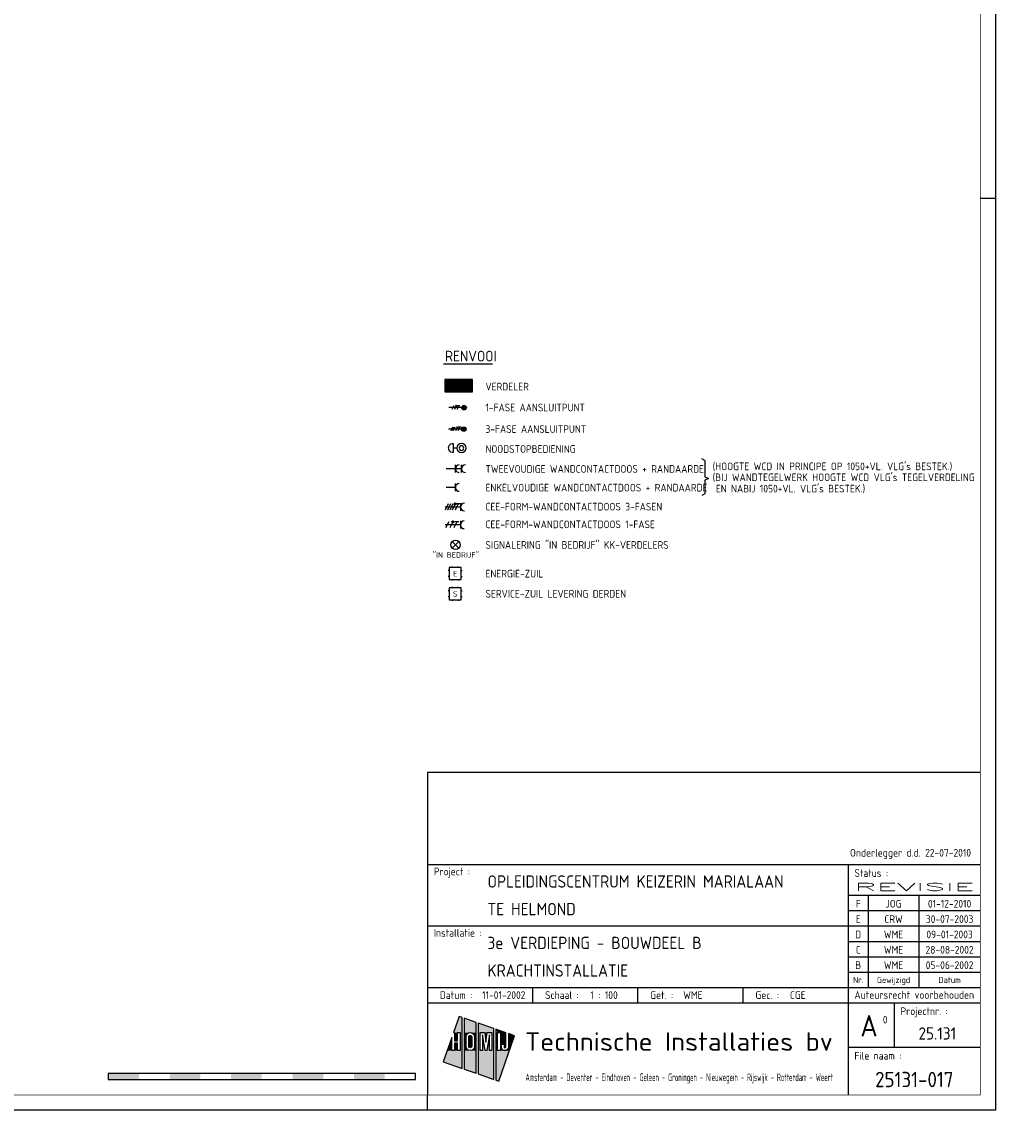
# Model space of a CAD drawing. Header units: millimetres. Extents: x 94282 to 246038, y 190 to 84290.
# Tile 13 of 18: x 213746 to 246038, y 190 to 35640. Entities that reach past the tile are written whole.
import ezdxf
from ezdxf.enums import TextEntityAlignment as Align

# ---------------------------------------------------------------- set-up
doc = ezdxf.new("R2010")
doc.units = ezdxf.units.MM
doc.header["$LTSCALE"] = 100
doc.layers.get('0').update_dxf_attribs({"linetype": 'CONTINUOUS'})
for name, color, linetype in [('EB6331--_ATTRIB', 2, 'CONTINUOUS'), ('EB6721--_ATTRIB', 2, 'CONTINUOUS'), ('EL61303-_WANDGOOT', 3, 'CONTINUOUS'), ('EL62203-_KRACHT-WCD230', 3, 'CONTINUOUS'), ('EL62204-_KRACHT-ASP230', 3, 'CONTINUOUS'), ('EL62205-_KRACHT-KAST', 3, 'CONTINUOUS'), ('EL62208-_KRACHT-WCD400', 3, 'CONTINUOUS'), ('EL62209-_KRACHT-ASP400', 3, 'CONTINUOUS'), ('EL63103-_LICHT-WCD230V', 3, 'CONTINUOUS'), ('EL6331--_BELET230V', 3, 'CONTINUOUS'), ('EL6441--_DATACOM', 3, 'CONTINUOUS'), ('EL6721--_GEB-BEH-AUTO', 3, 'CONTINUOUS'), ('LIJN025', 10, 'CONTINUOUS'), ('LIJN050', 90, 'CONTINUOUS'), ('SCHAALBALK', 10, 'CONTINUOUS'), ('TEKST18', 210, 'CONTINUOUS'), ('TEKST25', 10, 'CONTINUOUS'), ('TEKST35', 50, 'CONTINUOUS'), ('TEKST50', 90, 'CONTINUOUS'), ('TEKST70', 130, 'CONTINUOUS')]:
    doc.layers.add(name, color=color, linetype=linetype)
doc.styles.add('1_8', font='ISO', dxfattribs={"height": 1.8})
doc.styles.add('3_5', font='iso', dxfattribs={"height": 3.5})
doc.styles.add('HELV', font='ISO.SHX')
doc.styles.add('ISO', font='ISO.SHX')
doc.styles.add('MAATVOERING', font='iso.shx')
doc.styles.add('ROMAND', font='romand')
doc.styles.get("Standard").update_dxf_attribs({"font": 'iso.shx'})

# ---------------------------------------------------------------- blocks, each defined once
blk = doc.blocks.new('A0-GE')
at = {"layer": 'LIJN025'}
for p, q in [((1495, 297), (1500, 297)), ((1315, 80), (1495, 80)), ((1452, 80), (1452, 5)), ((1452, 70), (1495, 70)), ((1458.5, 70), (1458.5, 40)), ((1475, 70), (1475, 40)), ((1452, 65), (1495, 65)), ((1315, 60), (1452, 60)), ((1452, 60), (1495, 60)), ((1452, 55), (1495, 55)), ((1452, 50), (1495, 50)), ((1452, 45), (1495, 45)), ((1315, 40), (1495, 40)), ((1349.25, 35), (1349.25, 40)), ((1383.5, 35), (1383.5, 40)), ((1417.75, 35), (1417.75, 40)), ((1315, 35), (1495, 35)), ((1467, 35), (1467, 20.5)), ((1325.28, 30.55), (1323.44, 25.28)), ((1326.23, 30.22), (1325.28, 30.55)), ((1326.23, 13.64), (1326.23, 30.22)), ((1330.81, 28.62), (1326.85, 30)), ((1326.85, 30), (1326.85, 13.42)), ((1330.81, 12.03), (1330.81, 28.62)), ((1336.53, 26.61), (1331.49, 28.38)), ((1331.49, 28.38), (1331.49, 11.8)), ((1323.44, 25.28), (1323.78, 25.28)), ((1323.78, 25.28), (1323.78, 22.62)), ((1324.68, 25.28), (1325.58, 25.28)), ((1324.68, 22.62), (1324.68, 25.28)), ((1325.58, 25.28), (1325.58, 19.41)), ((1327.61, 24.43), (1327.9, 24.86)), ((1327.9, 24.86), (1328.35, 25.18)), ((1328.35, 25.18), (1328.88, 25.28)), ((1328.88, 25.28), (1329.41, 25.18)), ((1329.41, 25.18), (1329.85, 24.88)), ((1329.85, 24.88), (1330.14, 24.45)), ((1332.1, 19.41), (1332.1, 25.28)), ((1332.1, 25.28), (1333.62, 25.28)), ((1333.62, 25.28), (1334, 22.14)), ((1334, 22.14), (1334.38, 25.28)), ((1334.38, 25.28), (1335.92, 25.28)), ((1335.92, 25.28), (1335.92, 19.41)), ((1336.53, 10.03), (1336.53, 26.61)), ((1340.46, 25.24), (1337.21, 26.37)), ((1337.21, 26.37), (1337.21, 9.79)), ((1337.81, 19.41), (1337.81, 25.28)), ((1337.81, 25.28), (1338.69, 25.28)), ((1338.69, 25.28), (1338.69, 19.41)), ((1340.46, 20.62), (1340.46, 25.24)), ((1343.31, 24.24), (1341.31, 24.94)), ((1341.31, 24.94), (1341.31, 20.61)), ((1322.88, 23.67), (1320.11, 15.78)), ((1322.88, 19.41), (1322.88, 23.67)), ((1323.78, 22.62), (1324.68, 22.62)), ((1324.68, 21.86), (1323.78, 21.86)), ((1323.78, 21.86), (1323.78, 19.41)), ((1324.68, 19.41), (1324.68, 21.86)), ((1327.51, 23.91), (1327.61, 24.43)), ((1327.51, 20.8), (1327.51, 23.91)), ((1328.39, 23.89), (1328.46, 24.14)), ((1328.39, 20.81), (1328.39, 23.89)), ((1328.46, 24.14), (1328.63, 24.32)), ((1328.63, 24.32), (1328.89, 24.39)), ((1328.89, 24.39), (1329.13, 24.32)), ((1329.13, 24.32), (1329.31, 24.14)), ((1329.31, 24.14), (1329.38, 23.89)), ((1329.38, 23.89), (1329.38, 20.81)), ((1330.14, 24.45), (1330.25, 23.91)), ((1330.25, 23.91), (1330.25, 20.8)), ((1333.72, 19.41), (1332.87, 24.56)), ((1332.87, 24.56), (1332.87, 19.41)), ((1335.15, 24.56), (1334.29, 19.41)), ((1335.15, 19.41), (1335.15, 24.56)), ((1338.14, 9.47), (1343.31, 24.24)), ((1339.02, 20.61), (1339.02, 21.54)), ((1339.02, 21.54), (1339.88, 21.54)), ((1339.88, 21.54), (1339.88, 20.62)), ((1323.78, 19.41), (1322.88, 19.41)), ((1325.58, 19.41), (1324.68, 19.41)), ((1327.61, 20.28), (1327.51, 20.8)), ((1327.91, 19.82), (1327.61, 20.28)), ((1328.37, 19.52), (1327.91, 19.82)), ((1328.91, 19.41), (1328.37, 19.52)), ((1328.45, 20.57), (1328.39, 20.81)), ((1328.64, 20.38), (1328.45, 20.57)), ((1328.89, 20.32), (1328.64, 20.38)), ((1329.14, 20.38), (1328.89, 20.32)), ((1329.43, 19.53), (1328.91, 19.41)), ((1329.32, 20.56), (1329.14, 20.38)), ((1329.38, 20.81), (1329.32, 20.56)), ((1329.86, 19.83), (1329.43, 19.53)), ((1330.15, 20.26), (1329.86, 19.83)), ((1330.25, 20.8), (1330.15, 20.26)), ((1332.87, 19.41), (1332.1, 19.41)), ((1334.29, 19.41), (1333.72, 19.41)), ((1335.92, 19.41), (1335.15, 19.41)), ((1338.69, 19.41), (1337.81, 19.41)), ((1339.09, 20.16), (1339.02, 20.61)), ((1339.34, 19.76), (1339.09, 20.16)), ((1339.7, 19.5), (1339.34, 19.76)), ((1340.16, 19.41), (1339.7, 19.5)), ((1339.88, 20.62), (1339.97, 20.41)), ((1339.97, 20.41), (1340.17, 20.33)), ((1340.61, 19.5), (1340.16, 19.41)), ((1340.17, 20.33), (1340.37, 20.41)), ((1340.37, 20.41), (1340.46, 20.62)), ((1340.99, 19.77), (1340.61, 19.5)), ((1341.24, 20.17), (1340.99, 19.77)), ((1341.31, 20.61), (1341.24, 20.17)), ((1452, 20.5), (1495, 20.5)), ((1320.11, 15.78), (1326.23, 13.64)), ((1326.85, 13.42), (1330.81, 12.03)), ((1331.49, 11.8), (1336.53, 10.03)), ((1337.21, 9.79), (1338.14, 9.47)), ((1315, 0), (1315, 5))]:
    blk.add_line(p, q, dxfattribs=at)
blk.add_lwpolyline([(1500, 841), (1500, 0), (311, 0), (311, 841)], close=True, dxfattribs=at)
for points in [[(1323.44, 25.28), (1325.28, 30.55), (1326.23, 25.28), (1326.23, 30.22)], [(1326.85, 25.28), (1326.85, 30), (1330.81, 25.28), (1330.81, 28.62)], [(1331.49, 25.28), (1331.49, 28.38), (1336.53, 25.28), (1336.53, 26.61)], [(1323.78, 22.62), (1323.78, 25.28), (1324.68, 22.62), (1324.68, 25.28)], [(1325.58, 19.41), (1325.58, 25.28), (1326.23, 19.41), (1326.23, 25.28)], [(1326.85, 23.91), (1326.85, 25.28), (1327.51, 23.91), (1327.61, 24.43)], [(1327.61, 24.43), (1326.85, 25.28), (1327.9, 24.86), (1326.85, 25.28)], [(1327.9, 24.86), (1326.85, 25.28), (1328.35, 25.18), (1326.85, 25.28)], [(1328.35, 25.18), (1326.85, 25.28), (1328.88, 25.28), (1326.85, 25.28)], [(1329.41, 25.18), (1328.88, 25.28), (1329.41, 25.18), (1330.81, 25.28)], [(1329.85, 24.88), (1329.41, 25.18), (1329.85, 24.88), (1330.81, 25.28)], [(1330.14, 24.45), (1329.85, 24.88), (1330.14, 24.45), (1330.81, 25.28)], [(1330.25, 23.91), (1330.14, 24.45), (1330.81, 23.91), (1330.81, 25.28)], [(1331.49, 19.41), (1331.49, 25.28), (1332.1, 19.41), (1332.1, 25.28)], [(1334, 22.14), (1333.62, 25.28), (1334, 22.14), (1334.38, 25.28)], [(1335.92, 19.41), (1335.92, 25.28), (1336.53, 19.41), (1336.53, 25.28)], [(1337.21, 19.41), (1337.21, 26.37), (1337.81, 19.41), (1337.81, 25.28)], [(1337.81, 25.28), (1337.21, 26.37), (1338.69, 25.28), (1337.21, 26.37)], [(1338.69, 25.28), (1337.21, 26.37), (1340.46, 25.24), (1337.21, 26.37)], [(1338.69, 25.24), (1338.69, 25.28), (1340.46, 25.24)], [(1338.69, 21.54), (1338.69, 25.24), (1340.46, 21.54), (1340.46, 25.24)], [(1341.31, 20.61), (1341.31, 24.94), (1342.04, 20.61), (1343.31, 24.24)], [(1321.39, 19.41), (1322.88, 23.67), (1322.88, 19.41), (1322.88, 23.67)], [(1323.78, 19.41), (1323.78, 21.86), (1324.68, 19.41), (1324.68, 21.86)], [(1326.85, 20.8), (1326.85, 23.91), (1327.51, 20.8), (1327.51, 23.91)], [(1328.39, 23.89), (1328.46, 24.14), (1329.38, 23.89), (1329.31, 24.14)], [(1328.39, 20.81), (1328.39, 23.89), (1329.38, 20.81), (1329.38, 23.89)], [(1328.46, 24.14), (1328.63, 24.32), (1329.31, 24.14), (1329.13, 24.32)], [(1328.63, 24.32), (1328.89, 24.39), (1329.13, 24.32), (1328.89, 24.39)], [(1330.25, 20.8), (1330.25, 23.91), (1330.81, 20.8), (1330.81, 23.91)], [(1332.87, 19.41), (1332.87, 24.56), (1333.72, 19.41), (1332.87, 24.56)], [(1334.29, 19.41), (1335.15, 24.56), (1335.15, 19.41), (1335.15, 24.56)], [(1338.69, 19.41), (1338.69, 21.54), (1339.02, 20.61), (1339.02, 21.54)], [(1339.02, 20.61), (1339.02, 21.54), (1339.09, 20.16), (1339.02, 20.61)], [(1339.88, 20.62), (1339.88, 21.54), (1339.97, 20.41), (1339.88, 21.54)], [(1339.97, 20.41), (1339.88, 21.54), (1340.17, 20.33), (1339.88, 21.54)], [(1340.17, 20.33), (1339.88, 21.54), (1340.37, 20.41), (1339.88, 21.54)], [(1340.37, 20.41), (1339.88, 21.54), (1340.46, 20.62), (1339.88, 21.54)], [(1340.46, 20.62), (1339.88, 21.54), (1340.46, 20.62), (1340.46, 21.54)], [(1320.11, 15.78), (1321.39, 19.41), (1326.23, 13.64), (1326.23, 19.41)], [(1326.85, 19.41), (1326.85, 20.8), (1326.85, 19.41), (1327.51, 20.8)], [(1326.85, 19.41), (1327.51, 20.8), (1326.85, 19.41), (1327.61, 20.28)], [(1326.85, 19.41), (1327.61, 20.28), (1326.85, 19.41), (1327.91, 19.82)], [(1326.85, 19.41), (1327.91, 19.82), (1326.85, 19.41), (1328.37, 19.52)], [(1326.85, 19.41), (1328.37, 19.52), (1326.85, 19.41), (1328.91, 19.41)], [(1326.85, 13.42), (1326.85, 19.41), (1330.81, 12.03), (1330.81, 19.41)], [(1328.45, 20.57), (1328.39, 20.81), (1329.32, 20.56), (1329.38, 20.81)], [(1328.64, 20.38), (1328.45, 20.57), (1329.14, 20.38), (1329.32, 20.56)], [(1328.89, 20.32), (1328.64, 20.38), (1328.89, 20.32), (1329.14, 20.38)], [(1328.91, 19.41), (1329.43, 19.53), (1328.91, 19.41), (1330.81, 19.41)], [(1329.43, 19.53), (1329.86, 19.83), (1329.43, 19.53), (1330.81, 19.41)], [(1329.86, 19.83), (1330.15, 20.26), (1329.86, 19.83), (1330.81, 19.41)], [(1330.81, 19.41), (1330.15, 20.26), (1330.81, 20.8), (1330.25, 20.8)], [(1331.49, 11.8), (1331.49, 19.41), (1336.53, 10.03), (1336.53, 19.41)], [(1337.21, 9.79), (1337.21, 19.41), (1338.14, 9.47), (1341.62, 19.41)], [(1338.69, 19.41), (1339.02, 20.61), (1338.69, 19.41), (1339.09, 20.16)], [(1338.69, 19.41), (1339.09, 20.16), (1338.69, 19.41), (1339.34, 19.76)], [(1338.69, 19.41), (1339.34, 19.76), (1338.69, 19.41), (1339.7, 19.5)], [(1338.69, 19.41), (1339.7, 19.5), (1338.69, 19.41), (1340.16, 19.41)], [(1340.16, 19.41), (1341.62, 19.41), (1340.61, 19.5), (1341.62, 19.41)], [(1341.62, 19.41), (1340.61, 19.5), (1341.62, 19.41), (1340.99, 19.77)], [(1341.62, 19.41), (1340.99, 19.77), (1342.04, 20.61), (1341.24, 20.17)], [(1341.24, 20.17), (1341.31, 20.61), (1341.24, 20.17), (1342.04, 20.61)]]:
    blk.add_solid(points, dxfattribs=at)
at = {"layer": 'LIJN050'}
for p, q in [((1495, 110), (1315, 110)), ((1315, 110), (1315, 5))]:
    blk.add_line(p, q, dxfattribs=at)
at = {"layer": 'LIJN050', "const_width": 0.2}
blk.add_lwpolyline([(1495, 836), (336, 836), (336, 5), (1495, 5)], close=True, dxfattribs=at)
at = {"layer": 'SCHAALBALK'}
for p, q in [((1211, 12), (1211, 10)), ((1311, 12), (1211, 12)), ((1311, 10), (1311, 12)), ((1211, 10), (1311, 10))]:
    blk.add_line(p, q, dxfattribs=at)
for points in [[(1211, 10), (1211, 12), (1221, 10), (1221, 12)], [(1231, 10), (1231, 12), (1241, 10), (1241, 12)], [(1251, 10), (1251, 12), (1261, 10), (1261, 12)], [(1271, 10), (1271, 12), (1281, 10), (1281, 12)], [(1291, 10), (1291, 12), (1301, 10), (1301, 12)]]:
    blk.add_solid(points, dxfattribs=at)
at = {"layer": 'TEKST18', "style": 'ISO'}
for s, p in [('Nr.', (1455.25, 41.43)), ('Gewijzigd', (1466.75, 41.43)), ('Datum', (1485, 41.43))]:
    blk.add_text(s, height=2, dxfattribs=at).set_placement(p, align=Align.CENTER)
at = {"layer": 'TEKST18', "style": 'ISO', "width": 0.67468}
blk.add_text('Amsterdam - Deventer - Eindhoven - Geleen - Groningen - Nieuwegein - Rijswijk - Rotterdam - Weert', height=2.5, dxfattribs=at).set_placement((1346.88, 9.47), (1447, 9.47), align=Align.FIT)
at = {"layer": 'TEKST25', "style": 'ISO'}
for s, p in [('Project :', (1317, 76.5)), ('Status :', (1454, 76)), ('Installatie :', (1317, 56.5)), ('Datum :', (1319, 36.25)), ('Schaal :', (1353.25, 36.25)), ('Get. :', (1387.5, 36.25)), ('Gec. :', (1421.75, 36.25)), ('Projectnr. :', (1469, 31)), ('File naam :', (1454, 16.5))]:
    blk.add_text(s, height=2.5, dxfattribs=at).set_placement(p)
at = {"layer": 'TEKST25', "style": 'ISO', "width": 1.015814}
blk.add_text('Auteursrecht voorbehouden', height=2.5, dxfattribs=at).set_placement((1454, 36.3), (1493, 36.3), align=Align.FIT)
at = {"layer": 'TEKST25', "style": 'ROMAND', "width": 2.899115}
blk.add_attdef('STATUS', text='', height=2.5, dxfattribs=at).set_placement((1454, 71.5), (1493, 71.5), align=Align.FIT)
at = {"layer": 'TEKST25', "style": 'ISO'}
for tag, p in [('E', (1455.25, 66)), ('NAAM-E', (1466.75, 66)), ('DATUM-E', (1485, 66)), ('D', (1455.25, 61)), ('NAAM-D', (1466.75, 61)), ('DATUM-D', (1485, 61)), ('C', (1455.25, 56)), ('NAAM-C', (1466.75, 56)), ('DATUM-C', (1485, 56)), ('B', (1455.25, 51)), ('NAAM-B', (1466.75, 51)), ('DATUM-B', (1485, 51)), ('A', (1455.25, 46)), ('NAAM-A', (1466.75, 46)), ('DATUM-A', (1485, 46))]:
    blk.add_attdef(tag, text='', height=2.5, dxfattribs=at).set_placement(p, align=Align.CENTER)
for tag, p in [('DATUM', (1332.75, 36.25)), ('SCHAAL', (1368, 36.25)), ('GETEKEND', (1398.25, 36.25)), ('GECONTOL.', (1433, 36.25)), ('FORMAAT', (1463.25, 28.25))]:
    blk.add_attdef(tag, p, '', height=2.5, dxfattribs=at)
at = {"layer": 'TEKST35', "style": 'ISO'}
for tag, p in [('PROJECT', (1334.5, 72.5)), ('PLAATS', (1334.5, 63.5)), ('INSTALLATIE-REGEL1', (1334.5, 52.5)), ('INSTALLATIE-REGEL2', (1334.5, 43.5))]:
    blk.add_attdef(tag, p, '', height=4, dxfattribs=at)
blk.add_attdef('PROJ.NR.', text='', height=4, dxfattribs=at).set_placement((1481, 23), align=Align.CENTER)
at = {"layer": 'TEKST50', "style": 'HELV', "width": 1.169753}
blk.add_text('Technische Installaties bv', height=6, dxfattribs=at).set_placement((1346.72, 19.36), (1446.99, 19.36), align=Align.FIT)
at = {"layer": 'TEKST50', "style": 'ISO'}
blk.add_attdef('FILE-NAAM', text='', height=5, dxfattribs=at).set_placement((1473.5, 7.5), align=Align.CENTER)
at = {"layer": 'TEKST70', "style": 'HELV'}
blk.add_text('A', height=7, dxfattribs=at).set_placement((1458.75, 24), align=Align.CENTER)
blk = doc.blocks.new('ES2X2')
at = {"color": 1}
for p, q in [((-0.72, -0.21), (-0.72, 0.11)), ((-0.64, -0.25), (-0.64, 0.15)), ((-0.6, 1.15), (-0.6, 0.35)), ((-0.6, 0.75), (0.6, 0.15)), ((-0.56, -0.25), (-0.56, 0.15)), ((-0.48, -0.21), (-0.48, 0.11)), ((-0.6, -0.05), (0.6, -0.65)), ((-0.6, -0.85), (0.6, -1.45)), ((-0.6, -1.25), (0.6, -1.85)), ((-0.6, -1.65), (0.6, -2.25))]:
    blk.add_line(p, q, dxfattribs=at)
for p, q in [((-0.45, 1.4), (-0.45, 2.6)), ((-0.15, 1.27), (-0.15, 2.73)), ((0, 1.25), (0, -3)), ((0.15, 1.27), (0.15, 2.73)), ((0.45, 1.4), (0.45, 2.6))]:
    blk.add_line(p, q)
blk.add_circle((-0.6, -0.05), 0.2, dxfattribs=at)
blk.add_circle((0, 2), 0.75)
at = {"style": '1_8'}
for tag, flags, p in [('VERMOGEN', 9, (-2.5, 4.5)), ('GROEP', 8, (0, 4.5)), ('SCHAK', 8, (2.5, 4.5)), ('DOEL', 8, (-2.5, 1)), ('KAST', 9, (7, 4.5))]:
    blk.add_attdef(tag, text='', height=1.8, rotation=90, dxfattribs=dict(at, flags=flags)).set_placement(p, align=Align.MIDDLE_LEFT)
at = {"style": '1_8', "flags": 8}
blk.add_attdef('TAL', text='', height=1.8, rotation=90, dxfattribs=at).set_placement((2.5, 4.5), align=Align.MIDDLE_CENTER)
at = {"style": '1_8', "flags": 9}
blk.add_attdef('M_CODE', text='', height=1.8, dxfattribs=at).set_placement((0, 0), align=Align.MIDDLE_CENTER)
blk = doc.blocks.new('ES1116A2')
for p, q in [((-1.5, 0.75), (-1.75, 0.75)), ((-0.75, 1.5), (-0.75, 1.75)), ((0.75, 1.5), (0.75, 1.75)), ((1.5, 0.75), (1.75, 0.75)), ((-1.5, -0.75), (-1.75, -0.75)), ((-0.75, -1.5), (-0.75, -1.75)), ((0.75, -1.5), (0.75, -1.75)), ((1.5, -0.75), (1.75, -0.75))]:
    blk.add_line(p, q)
blk.add_lwpolyline([(-1.5, -1.5), (1.5, -1.5), (1.5, 1.5), (-1.5, 1.5)], close=True)
at = {"style": '1_8'}
for tag, flags, p in [('VERMOGEN', 9, (-2.5, 3.5)), ('GROEP', 8, (0, 3.5)), ('SCHAK', 8, (2.5, 3.5)), ('KAST', 9, (7, 3.5)), ('DOEL', 8, (-2.5, 0))]:
    blk.add_attdef(tag, text='', height=1.8, rotation=90, dxfattribs=dict(at, flags=flags)).set_placement(p, align=Align.MIDDLE_LEFT)
at = {"style": '1_8', "flags": 8}
blk.add_attdef('TAL', text='', height=1.8, rotation=90, dxfattribs=at).set_placement((2.5, 3.5), align=Align.MIDDLE_CENTER)
for tag, p in [('NUMMER', (0, 3)), ('CODE', (0, 0))]:
    blk.add_attdef(tag, text='', height=1.8, dxfattribs=at).set_placement(p, align=Align.MIDDLE)
at = {"style": '1_8', "flags": 9}
blk.add_attdef('M_CODE', text='', height=1.8, dxfattribs=at).set_placement((0, 0), align=Align.MIDDLE_CENTER)
blk = doc.blocks.new('ES081001')
for p, q in [((1.06, -1.06), (-1.06, 1.06)), ((-1.06, -1.06), (1.06, 1.06))]:
    blk.add_line(p, q)
blk.add_circle((0, 0), 1.5)
at = {"color": 2, "style": '1_8', "flags": 8}
for tag, p in [('NUMMER', (0, 5.5)), ('CODE', (0, 3))]:
    blk.add_attdef(tag, text='', height=1.8, dxfattribs=at).set_placement(p, align=Align.MIDDLE)
at = {"style": '1_8', "flags": 8}
blk.add_attdef('M_CODE', text='', height=1.8, dxfattribs=at).set_placement((0, 0), align=Align.MIDDLE_CENTER)
blk = doc.blocks.new('ES2W2A')
at = {"color": 0}
for p, q in [((-1.25, 2), (1.25, 2)), ((0, 2), (0, -3))]:
    blk.add_line(p, q, dxfattribs=at)
at = {"color": 1}
for p, q in [((-1, 1.5), (-1, 0.17)), ((-1, 0.83), (1, -0.17)), ((-1.2, -0.77), (-1.2, -0.23)), ((-1.07, -0.83), (-1.07, -0.17)), ((-1, -0.5), (1, -1.5)), ((-1, -1.83), (1, -2.83)), ((-0.93, -0.83), (-0.93, -0.17)), ((-0.8, -0.77), (-0.8, -0.23))]:
    blk.add_line(p, q, dxfattribs=at)
blk.add_circle((-1, -0.5), 0.333, dxfattribs=at)
at = {"color": 0}
blk.add_arc((0, 3.25), 1.25, 180, 0, dxfattribs=at)
at = {"style": '1_8'}
for tag, flags, p in [('VERMOGEN', 9, (-2.5, 6.25)), ('GROEP', 8, (0, 4.25)), ('SCHAK', 8, (2.5, 6.25)), ('TAL', 8, (2.5, 6.25)), ('KAST', 9, (7, 6.25))]:
    blk.add_attdef(tag, text='', height=1.8, rotation=90, dxfattribs=dict(at, flags=flags)).set_placement(p, align=Align.MIDDLE_CENTER)
at = {"style": '1_8', "flags": 8}
blk.add_attdef('DOEL', text='', height=1.8, rotation=90, dxfattribs=at).set_placement((-2.5, 2.75), align=Align.MIDDLE_LEFT)
at = {"style": '1_8', "flags": 9}
blk.add_attdef('M_CODE', text='', height=1.8, dxfattribs=at).set_placement((0, 0), align=Align.MIDDLE_CENTER)
blk = doc.blocks.new('ES3W1A')
for p, q in [((1.25, 0), (-1.25, 0)), ((0, 0), (0, -3))]:
    blk.add_line(p, q)
blk.add_arc((0, 1.25), 1.25, 180, 0)
at = {"style": '1_8'}
for tag, flags, p in [('VERMOGEN', 9, (-2.5, 4.25)), ('SCHAK', 8, (2.5, 4.25)), ('KAST', 9, (7, 4.25)), ('TAL', 8, (2.5, 4.25))]:
    blk.add_attdef(tag, text='', height=1.8, rotation=90, dxfattribs=dict(at, flags=flags)).set_placement(p, align=Align.MIDDLE_CENTER)
at = {"style": '1_8', "flags": 8}
for tag, p in [('GROEP', (0, 2.25)), ('DOEL', (-2.5, 0.75))]:
    blk.add_attdef(tag, text='', height=1.8, rotation=90, dxfattribs=at).set_placement(p, align=Align.MIDDLE_LEFT)
at = {"style": '1_8', "flags": 9}
blk.add_attdef('M_CODE', text='', height=1.8, dxfattribs=at).set_placement((0, 0), align=Align.MIDDLE_CENTER)
blk = doc.blocks.new('ES111454')
for p, q in [((-1.51, 2.61), (1.49, 2.61)), ((-0.01, 2.61), (-0.01, 1.44))]:
    blk.add_line(p, q)
for radius in [1.5, 0.75]:
    blk.add_circle((0.01, -0.08), radius)
blk.add_arc((-0.01, 2.64), 1.5, 358.854, 181.146)
at = {"style": '1_8'}
for tag, flags, p in [('NUMMER', 8, (0.01, 5.42)), ('CODE', 8, (0.01, 2.92)), ('M_CODE', 9, (0.01, -0.08))]:
    blk.add_attdef(tag, text='', height=2, dxfattribs=dict(at, flags=flags)).set_placement(p, align=Align.MIDDLE)
blk = doc.blocks.new('ES3X2')
at = {"color": 210}
for p, q in [((-0.6, 0.65), (-0.6, -0.15)), ((-0.6, 0.25), (0.6, -0.35)), ((-0.72, -0.71), (-0.72, -0.39)), ((-0.64, -0.75), (-0.64, -0.35)), ((-0.6, -0.55), (0.6, -1.15)), ((-0.6, -1.35), (0.6, -1.95)), ((-0.56, -0.75), (-0.56, -0.35)), ((-0.48, -0.71), (-0.48, -0.39))]:
    blk.add_line(p, q, dxfattribs=at)
for p, q in [((-0.45, 1.4), (-0.45, 2.6)), ((-0.15, 1.27), (-0.15, 2.73)), ((0, 1.25), (0, -3)), ((0.15, 1.27), (0.15, 2.73)), ((0.45, 1.4), (0.45, 2.6))]:
    blk.add_line(p, q)
blk.add_circle((0, 2), 0.75)
blk.add_circle((-0.6, -0.55), 0.2, dxfattribs=at)
at = {"style": '1_8'}
for tag, flags, p in [('VERMOGEN', 9, (-2.5, 4.5)), ('GROEP', 8, (0, 4.5)), ('SCHAK', 8, (2.5, 4.5)), ('DOEL', 8, (-2.5, 1)), ('KAST', 9, (7, 4.5))]:
    blk.add_attdef(tag, text='', height=1.8, rotation=90, dxfattribs=dict(at, flags=flags)).set_placement(p, align=Align.MIDDLE_LEFT)
at = {"style": '1_8', "flags": 8}
blk.add_attdef('TAL', text='', height=1.8, rotation=90, dxfattribs=at).set_placement((2.5, 4.5), align=Align.MIDDLE_CENTER)
at = {"style": '1_8', "flags": 9}
blk.add_attdef('M_CODE', text='', height=1.8, dxfattribs=at).set_placement((0, 0), align=Align.MIDDLE_CENTER)
blk = doc.blocks.new('ES111261')
for p, q in [((-5, 1.75), (5, 1.75)), ((-5, 1.5), (5, 1.5)), ((-5, 1.25), (5, 1.25)), ((-5, 1), (5, 1)), ((-5, 0.75), (5, 0.75)), ((-5, 0.5), (5, 0.5)), ((-5, 0.25), (5, 0.25)), ((-5, 0), (5, 0)), ((-5, -0.25), (5, -0.25)), ((-5, -0.5), (5, -0.5)), ((-5, -0.75), (5, -0.75)), ((-5, -1), (5, -1)), ((-5, -1.25), (5, -1.25)), ((-5, -1.5), (5, -1.5)), ((-5, -1.75), (5, -1.75)), ((-5, -2), (5, -2))]:
    blk.add_line(p, q)
blk.add_lwpolyline([(-5, -2), (5, -2), (5, 2), (-5, 2)], close=True)
for tag, height, style, flags, p in [('GROEPI', 1.8, '1_8', 9, (0, 9.5)), ('GROEP', 1.8, '1_8', 8, (0, 7.5)), ('CODE', 3.5, '3_5', 8, (0, 4.5)), ('M_CODE', 1.8, '1_8', 9, (0, 0)), ('KAST', 1.8, '1_8', 9, (0, -3.5)), ('VERMOGEN', 1.8, '1_8', 9, (0, -5.5)), ('DOEL', 1.8, '1_8', 9, (0, -7.5)), ('VERMOGENI', 1.8, '1_8', 9, (0, -9.5)), ('DOELI', 1.8, '1_8', 9, (0, -11.5))]:
    blk.add_attdef(tag, text='', height=height, dxfattribs=dict(style=style, flags=flags)).set_placement(p, align=Align.MIDDLE_CENTER)
at = {"style": '1_8', "flags": 9}
blk.add_attdef('RUIMTE', text='', height=1.8, dxfattribs=at).set_placement((0, -9.5), align=Align.MIDDLE)
blk = doc.blocks.new('ES2W4A')
at = {"color": 0}
for p, q in [((-1.25, 2), (1.25, 2)), ((0, 2), (0, -3))]:
    blk.add_line(p, q, dxfattribs=at)
at = {"color": 1}
for p, q in [((-1.2, -0.02), (-1.2, 0.52)), ((-1.07, -0.08), (-1.07, 0.58)), ((-1, 1.75), (-1, 0.75)), ((-1, 1.25), (1, 0.25)), ((-1, 0.25), (1, -0.75)), ((-0.93, -0.08), (-0.93, 0.58)), ((-0.8, -0.02), (-0.8, 0.52)), ((-1, -0.5), (1, -1.5)), ((-1, -1.25), (1, -2.25)), ((-1, -2), (1, -3))]:
    blk.add_line(p, q, dxfattribs=at)
blk.add_circle((-1, 0.25), 0.333, dxfattribs=at)
at = {"color": 0}
blk.add_arc((0, 3.25), 1.25, 180, 0, dxfattribs=at)
at = {"style": '1_8'}
for tag, flags, p in [('VERMOGEN', 9, (-3.75, 5.5)), ('DOEL', 8, (-1.25, 5.5)), ('GROEP', 8, (1.25, 5.5)), ('KAST', 9, (3.75, 5.5)), ('TAL', 8, (-3.75, 5.5))]:
    blk.add_attdef(tag, text='', height=1.8, rotation=90, dxfattribs=dict(at, flags=flags)).set_placement(p, align=Align.MIDDLE_LEFT)
at = {"color": 0, "style": '1_8', "width": 0.7, "flags": 8}
blk.add_attdef('SCHAK', text='', height=1.8, rotation=90, dxfattribs=at).set_placement((3.75, 4.25), align=Align.MIDDLE_LEFT)
at = {"style": '1_8', "flags": 9}
blk.add_attdef('M_CODE', text='', height=1.8, dxfattribs=at).set_placement((0, 0), align=Align.MIDDLE_CENTER)
blk = doc.blocks.new('ES3W2A')
for p, q in [((1.25, 2), (-1.25, 2)), ((1.25, 0), (-1.25, 0)), ((0, 2), (0, -3))]:
    blk.add_line(p, q)
for centre in [(0, 3.25), (0, 1.25)]:
    blk.add_arc(centre, 1.25, 180, 0)
at = {"style": '1_8'}
for tag, flags, p in [('VERMOGEN', 9, (-2.5, 6.25)), ('SCHAK', 8, (2.5, 6.25)), ('TAL', 8, (2.5, 6.25)), ('KAST', 9, (7, 6.25))]:
    blk.add_attdef(tag, text='', height=1.8, rotation=90, dxfattribs=dict(at, flags=flags)).set_placement(p, align=Align.MIDDLE_CENTER)
at = {"style": '1_8', "flags": 8}
for tag, p in [('GROEP', (0, 4.25)), ('DOEL', (-2.5, 2.75))]:
    blk.add_attdef(tag, text='', height=1.8, rotation=90, dxfattribs=at).set_placement(p, align=Align.MIDDLE_LEFT)
at = {"style": '1_8', "flags": 9}
blk.add_attdef('M_CODE', text='', height=1.8, dxfattribs=at).set_placement((0, 0), align=Align.MIDDLE_CENTER)
blk = doc.blocks.new('OPMHOOGTEWCD')
at = {"layer": 'LIJN025'}
for p, q in [((7919, 269, -1050), (7832, 321, -1050)), ((7919, 269, -1050), (7919, -259, -1050)), ((7919, -259, -1050), (8047, -317, -1050)), ((8047, -317, -1050), (7919, -375, -1050)), ((7919, -375, -1050), (7919, -817, -1050)), ((7919, -817, -1050), (7832, -869, -1050))]:
    blk.add_line(p, q, dxfattribs=at)
at = {"layer": 'TEKST25'}
for s, p in [("(HOOGTE WCD IN PRINCIPE OP 1050+VL. VLG's BESTEK.)", (8179, -47, -1050)), ("(BIJ WANDTEGELWERK HOOGTE WCD VLG's TEGELVERDELING ", (8179, -404, -1050)), ("EN NABIJ 1050+VL. VLG's BESTEK.)", (8281, -773, -1050))]:
    blk.add_text(s, height=250, dxfattribs=at).set_placement(p)
blk = doc.blocks.new('RENVKRROC')
at = {"layer": 'LIJN025'}
blk.add_line((514, 13313), (2115, 13313), dxfattribs=at)
at = {"layer": 'EL62203-_KRACHT-WCD230', "xscale": 100, "yscale": 100, "zscale": 100, "rotation": 270}
blk.add_blockref('ES3W2A', (904, 9892, 1050), dxfattribs=at)
at = {"layer": 'EL62204-_KRACHT-ASP230', "xscale": 100, "yscale": 100, "zscale": 100, "rotation": 270}
blk.add_blockref('ES3X2', (987, 11882), dxfattribs=at)
at = {"layer": 'EL62205-_KRACHT-KAST', "xscale": 90, "yscale": 100, "zscale": 100}
blk.add_blockref('ES111261', (1013, 12599), dxfattribs=at)
at = {"layer": 'EL62208-_KRACHT-WCD400', "xscale": 100, "yscale": 100, "zscale": 100, "rotation": 270}
blk.add_blockref('ES2W4A', (872, 8646, 1050), dxfattribs=at)
at = {"layer": 'EL62209-_KRACHT-ASP400', "xscale": 100, "yscale": 100, "zscale": 100, "rotation": 270}
blk.add_blockref('ES2X2', (976, 11182), dxfattribs=at)
at = {"layer": 'EL63103-_LICHT-WCD230V', "xscale": 100, "yscale": 100, "zscale": 100, "rotation": 270}
for name, p in [('ES3W1A', (903, 9282)), ('ES2W2A', (870, 8066))]:
    blk.add_blockref(name, p, dxfattribs=at)
at = {"layer": 'EL6331--_BELET230V'}
ref = blk.add_blockref('ES081001', (910, 7414), dxfattribs=dict(at, xscale=100, yscale=100, zscale=100))
ref.add_attrib('CODE', '"IN BEDRIJF"', dxfattribs={"layer": 'EB6331--_ATTRIB', "color": 1, "height": 180, "style": '1_8', "flags": 8}).set_placement((918, 7103), align=Align.MIDDLE)
at = {"layer": 'EL6441--_DATACOM', "color": 3, "xscale": -100, "yscale": 100, "zscale": 100, "rotation": 90}
blk.add_blockref('ES111454', (1095, 10567), dxfattribs=at)
at = {"layer": 'EL6721--_GEB-BEH-AUTO'}
ref = blk.add_blockref('ES1116A2', (899, 6476), dxfattribs=dict(at, xscale=130, yscale=130, zscale=130))
ref.add_attrib('CODE', 'E', dxfattribs={"layer": 'EB6721--_ATTRIB', "color": 1, "height": 180, "style": '1_8', "flags": 8}).set_placement((899, 6476), align=Align.MIDDLE)
ref = blk.add_blockref('ES1116A2', (899, 5815), dxfattribs=dict(at, xscale=130, yscale=130, zscale=130))
ref.add_attrib('CODE', 'S', dxfattribs={"layer": 'EB6721--_ATTRIB', "color": 1, "height": 180, "style": '1_8', "flags": 8}).set_placement((899, 5815), align=Align.MIDDLE)
at = {"layer": 'TEKST50'}
blk.add_blockref('OPMHOOGTEWCD', (1104, 9892, 1050), dxfattribs=at)
at = {"layer": 'TEKST25'}
for s, p in [('VERDELER', (1884, 12442)), ('1-FASE AANSLUITPUNT', (1884, 11760)), ('3-FASE AANSLUITPUNT', (1884, 11060)), ('NOODSTOPBEDIENING', (1884, 10410)), ('TWEEVOUDIGE WANDCONTACTDOOS + RANDAARDE', (1884, 9760)), ('ENKELVOUDIGE WANDCONTACTDOOS + RANDAARDE', (1884, 9151)), ('CEE-FORM-WANDCONTACTDOOS 3-FASEN', (1884, 8532)), ('CEE-FORM-WANDCONTACTDOOS 1-FASE', (1884, 7956)), ('SIGNALERING "IN BEDRIJF" KK-VERDELERS', (1884, 7285)), ('ENERGIE-ZUIL', (1884, 6350)), ('SERVICE-ZUIL LEVERING DERDEN', (1884, 5695))]:
    blk.add_text(s, height=250, dxfattribs=at).set_placement(p)
at = {"layer": 'TEKST35'}
blk.add_text('RENVOOI', height=350, dxfattribs=at).set_placement((567, 13385))

msp = doc.modelspace()

# ---------------------------------------------------------------- block references
at = {"xscale": 100, "yscale": 100, "zscale": 100}
msp.add_blockref('A0-GE', (95465, 190), dxfattribs=at).add_auto_attribs({'PROJECT': 'OPLEIDINGSCENTRUM KEIZERIN MARIALAAN', 'PLAATS': 'TE HELMOND', 'INSTALLATIE-REGEL1': '3e VERDIEPING - BOUWDEEL B', 'INSTALLATIE-REGEL2': 'KRACHTINSTALLATIE', 'PROJ.NR.': '25.131', 'FILE-NAAM': '25131-017', 'DATUM': '11-01-2002', 'SCHAAL': '1 : 100', 'GETEKEND': 'WME', 'GECONTOL.': 'CGE', 'STATUS': 'REVISIE', 'FORMAAT': '0', 'A': 'B', 'NAAM-A': 'WME', 'DATUM-A': '05-06-2002', 'B': 'C', 'NAAM-B': 'WME', 'DATUM-B': '28-08-2002', 'C': 'D', 'NAAM-C': 'WME', 'DATUM-C': '09-01-2003', 'D': 'E', 'NAAM-D': 'CRW', 'DATUM-D': '30-07-2003', 'E': 'F', 'NAAM-E': 'JOG', 'DATUM-E': '01-12-2010'})
at = {"layer": 'EL61303-_WANDGOOT'}
msp.add_blockref('RENVKRROC', (226965, 11190), dxfattribs=at)

# ---------------------------------------------------------------- texts
at = {"layer": 'TEKST25', "style": 'MAATVOERING'}
msp.add_text('Onderlegger d.d. 22-07-2010', height=250, dxfattribs=at).set_placement((240721, 8450))

doc.saveas('drawing.dxf')
